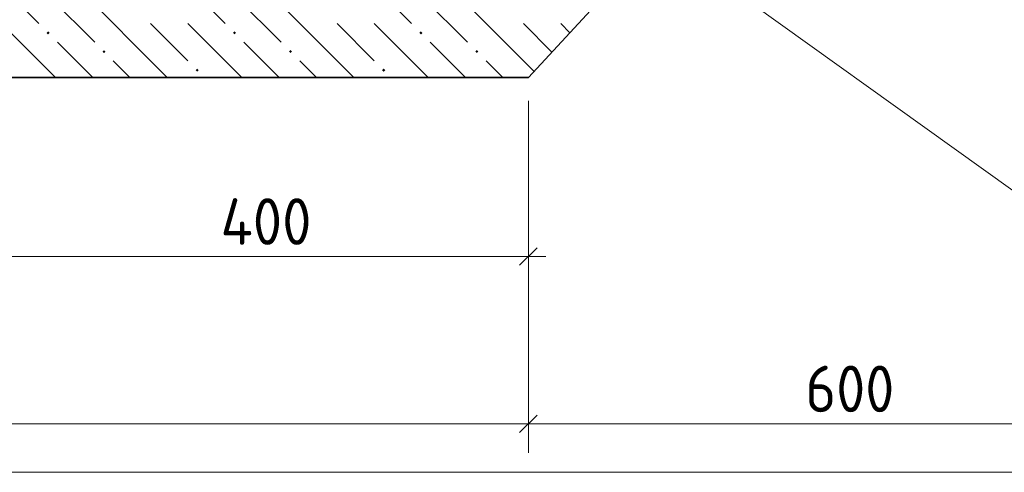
# Model space of a CAD drawing. Header units: millimetres. Extents: x 0 to 59052, y 0 to 35640.
# Tile 16 of 25: x 19939 to 25010, y 12772 to 15104. Entities that reach past the tile are written whole.
import ezdxf

# ---------------------------------------------------------------- set-up
doc = ezdxf.new("R2010")
doc.units = ezdxf.units.MM
for name, color, linetype, lineweight in [('Standard', 7, 'Continuous', 25), ('ЖБ Лента фундамента под плитной частью', 52, 'Continuous', 50), ('Позиционная метка номер позиции', 7, 'Continuous', 13)]:
    doc.layers.add(name, color=color, linetype=linetype, lineweight=lineweight)
doc.styles.add('ISOCPEUR', font='txt')

msp = doc.modelspace()

# ---------------------------------------------------------------- hatches: boundary and pattern name
at = {"layer": 'ЖБ Лента фундамента под плитной частью', "linetype": 'Continuous', "lineweight": 18, "transparency": 33554687}
for points in [[(20077.8, 15035.8), (20085.6, 15043.6), (20093.4, 15035.8), (20085.6, 15028)], [(21037.8, 15035.8), (21045.6, 15043.6), (21053.4, 15035.8), (21045.6, 15028)], [(21997.8, 15035.8), (22005.6, 15043.6), (22013.4, 15035.8), (22005.6, 15028)], [(20365.8, 14939.8), (20373.6, 14947.6), (20381.4, 14939.8), (20373.6, 14932)], [(21325.8, 14939.8), (21333.6, 14947.6), (21341.4, 14939.8), (21333.6, 14932)], [(22285.8, 14939.8), (22293.6, 14947.6), (22301.4, 14939.8), (22293.6, 14932)], [(20845.8, 14843.8), (20853.6, 14851.6), (20861.4, 14843.8), (20853.6, 14836)], [(21805.8, 14843.8), (21813.6, 14851.6), (21821.4, 14843.8), (21813.6, 14836)]]:
    msp.add_hatch(color=7, dxfattribs=at).paths.add_polyline_path(points, flags=16)

# ---------------------------------------------------------------- linework, layer by layer
at = {"layer": 'Standard', "color": 7, "linetype": 'Continuous', "lineweight": 13, "transparency": 33554687}
for p, q in [((22559, 13883.9), (22559, 14686)), ((22559, 13883.9), (22559, 14033.9)), ((19892.3, 13883.9), (22559, 13883.9)), ((22559, 13883.9), (22559, 13733.9)), ((22559, 13883.9), (22649, 13883.9)), ((22559, 13021.8), (22559, 13171.8)), ((12425.6, 13021.8), (22559, 13021.8)), ((22559, 13021.8), (22559, 12871.8)), ((22559, 13021.8), (25892.3, 13021.8))]:
    msp.add_line(p, q, dxfattribs=at)
at = {"layer": 'Standard', "color": 7, "linetype": 'Continuous', "lineweight": 25, "transparency": 33554687}
for p, q in [((22513.9, 13838.9), (22604, 13928.9)), ((22513.9, 12976.8), (22604, 13066.8))]:
    msp.add_line(p, q, dxfattribs=at)
at = {"layer": 'Standard', "color": 254, "linetype": 'Continuous', "lineweight": 13, "true_color": 0xc4c4ff, "transparency": 33554687}
msp.add_lwpolyline([(5409.7, 12772), (29337.9, 12772), (29337.9, 24627.4)], dxfattribs=at)
at = {"layer": 'Standard', "color": 7, "linetype": 'Continuous', "lineweight": 13, "transparency": 33554687}
msp.add_lwpolyline([(22559, 13021.8), (22559, 13045.8), (22559, 13045.8), (22559, 13763.9)], dxfattribs=at)
at = {"layer": 'ЖБ Лента фундамента под плитной частью', "color": 7, "linetype": 'Continuous', "lineweight": 35, "transparency": 33554687}
for p, q in [((22559, 14806), (25892.3, 18406)), ((19892.3, 14806), (22559, 14806))]:
    msp.add_line(p, q, dxfattribs=at)
at = {"layer": 'ЖБ Лента фундамента под плитной частью', "color": 254, "linetype": 'Continuous', "lineweight": 18, "transparency": 33554687}
for p, q in [((20709.6, 15371.8), (20997.6, 15083.8)), ((21669.6, 15371.8), (21957.6, 15083.8)), ((20037.6, 15275.8), (20325.6, 14987.8)), ((20997.6, 15275.8), (21285.6, 14987.8)), ((21957.6, 15275.8), (22245.6, 14987.8)), ((19892.3, 15229.1), (20037.6, 15083.8)), ((20613.6, 14891.8), (20325.6, 15179.8)), ((21573.6, 14891.8), (21285.6, 15179.8)), ((22533.6, 14891.8), (22245.6, 15179.8)), ((20613.6, 15083.8), (20805.6, 14891.8)), ((20805.6, 15083.8), (21083.4, 14806)), ((21573.6, 15083.8), (21765.6, 14891.8)), ((21765.6, 15083.8), (22043.4, 14806)), ((22533.6, 15083.8), (22680.3, 14937.1)), ((22725.6, 15083.8), (22772.6, 15036.8)), ((19892.3, 15037.1), (20123.4, 14806)), ((20315.4, 14806), (20133.6, 14987.8)), ((21275.4, 14806), (21093.6, 14987.8)), ((22235.4, 14806), (22053.6, 14987.8)), ((20421.6, 14891.8), (20507.4, 14806)), ((20613.6, 14891.8), (20699.4, 14806)), ((21381.6, 14891.8), (21467.4, 14806)), ((21573.6, 14891.8), (21659.4, 14806)), ((22341.6, 14891.8), (22427.4, 14806)), ((22533.6, 14891.8), (22588, 14837.4))]:
    msp.add_line(p, q, dxfattribs=at)
at = {"layer": 'Позиционная метка номер позиции', "color": 7, "linetype": 'Continuous', "lineweight": 13, "transparency": 33554687}
msp.add_lwpolyline([(20105.7, 17769.7), (25053.5, 14223.3), (29793.5, 14223.3)], dxfattribs=at)

# ---------------------------------------------------------------- texts
at = {"layer": 'Standard', "color": 7, "linetype": 'Continuous', "lineweight": 18, "transparency": 33554687, "char_height": 240, "attachment_point": 7, "style": 'ISOCPEUR'}
for s, insert, width in [('\\W0.92;400', (20973.6, 13943.9), 637.561), ('\\W0.91;600', (23985.6, 13081.8), 613.086)]:
    msp.add_mtext(s, dxfattribs=dict(at, insert=insert, width=width))

doc.saveas('drawing.dxf')
